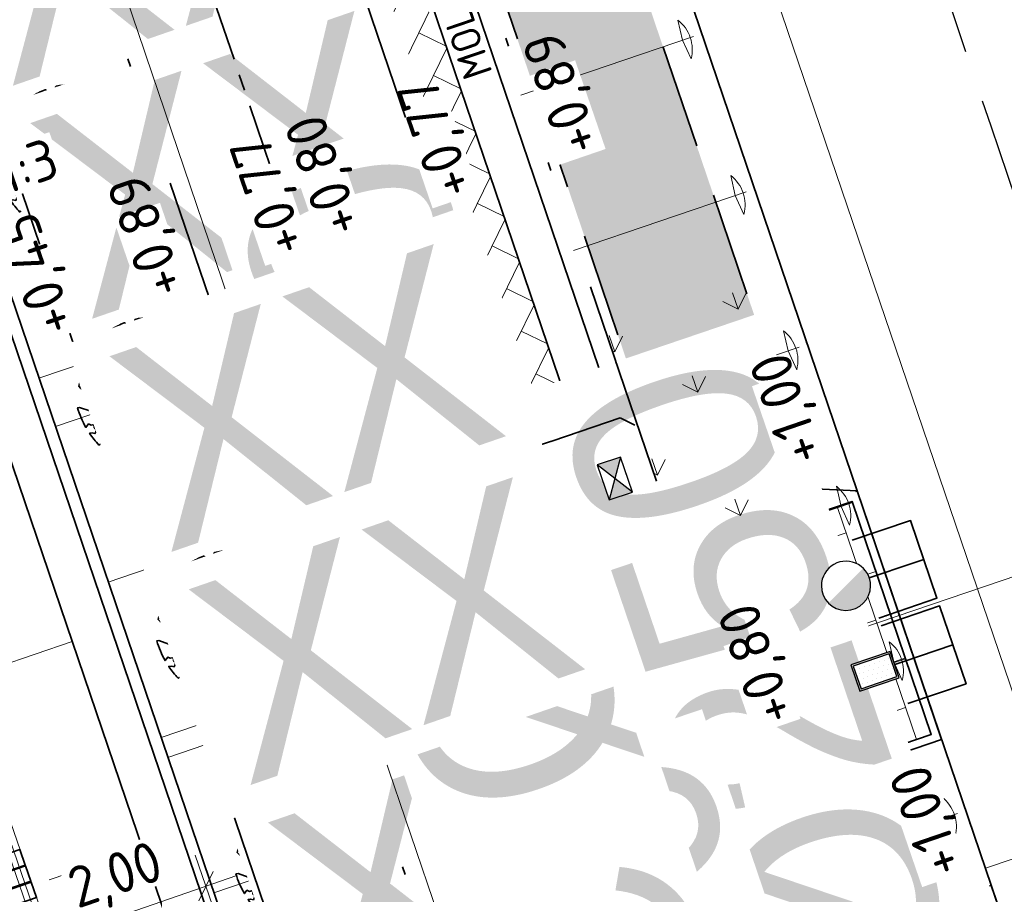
# Model space of a CAD drawing. Header units: metres. Extents: x 264779 to 275389, y 575281 to 580396.
# Tile 67 of 174: x 265280 to 265292, y 577003 to 577014. Entities that reach past the tile are written whole.
import ezdxf
from ezdxf.enums import TextEntityAlignment as Align

# ---------------------------------------------------------------- set-up
doc = ezdxf.new("R2018")
doc.units = ezdxf.units.M
doc.set_wipeout_variables(frame=1)
for name, pattern in [('AM-AS', [16, 10, -2, 2, -2]), ('B-WE-RI-HWA_HUISAANSLUITING_PVC_125-G', [10, 3.25, -0.75, 1.25, -0.75, 1.25, -0.75, 1.25, -0.75]), ('B-WE-RI-HWA_HUISAANSLUITING_PVC_160-G', [20, 6.5, -1.5, 2.5, -1.5, 2.5, -1.5, 2.5, -1.5]), ('B-WE-RI-HWA_PVC_400-G', [10, 4, -1, 1, -1, 3]), ('B-WE-VH-KANTOPSLUITING_OPSLUITBAND_[AFMETINGEN1]-G', [10, 5.5, -0.875, 0, -0.875, 1, -0.875, 0, -0.875]), ('B-WE-VH-KANTOPSLUITING_TROTTOIRBAND_RWS_[AFMETINGEN1]-G', [10, 2.5, -1.5, 0, -1.5, 0, -1.5, 0, -1.5, 0, -1.5]), ('DASHED', [19.05, 12.7, -6.35]), ('HIDDEN', [9.525, 6.35, -3.175])]:
    doc.linetypes.add(name, pattern=pattern)
for name, color, linetype, lineweight, true_color in [('N-BH-KG-GRENS_PERCEEL-G', 160, 'KG-PERCEEL', 18, 0x003fff), ('N-GV-GR-BOOM-S', 7, 'Continuous', 35, 0x00a500), ('N-GV-GR-GRAS_BERMKRUIDENMENGSEL-A', 7, 'Continuous', 18, 0x00a500), ('N-OI-RI-BELUCHTINGSDRAINAGE_PVC_160-G', 3, 'B-WE-RI-DRAINAGE_PVC_160-G', 35, 0x00ff00), ('N-OI-RI-DWA_ERFSCHEIDINGSPUT-S', 20, 'Continuous', 25, 0xff3f00), ('N-OI-RI-DWA_HUISAANSLUITING_PVC_160-G', 20, 'B-WE-RI-DWA_HUISAANSLUITING_PVC_160-G', 35, 0xff3f00), ('N-OI-RI-DWA_PVC_250-G', 20, 'B-WE-RI-DWA_PVC_250-G', 35, 0xff3f00), ('N-OI-RI-HWA_HUISAANSLUITING_PVC_160-G', 150, 'B-WE-RI-HWA_HUISAANSLUITING_PVC_160-G', 35, 0x007fff), ('N-OI-RI-HWA_HULPSTUK-S', 150, 'Continuous', 25, 0x007fff), ('N-OI-RI-HWA_KOLKAANSLUITING_PVC_160-G', 150, 'B-WE-RI-HWA_HUISAANSLUITING_PVC_125-G', 35, 0x007fff), ('N-OI-RI-HWA_PVC_400-G', 150, 'B-WE-RI-HWA_PVC_400-G', 35, 0x007fff), ('N-WE-RI-DWA_AFDEKKAP-G', 20, 'Continuous', 35, 0xff3f00), ('N-WE-RI-HWA_AFDEKKAP-G', 150, 'Continuous', 35, 0x007fff), ('N-WE-RI-HWA_KOLK-S', 150, 'Continuous', 25, 0x007fff), ('N-WE-VH-VERHARDING_STRAATBAKSTEEN_DIKFORMAAT_HALF_PAARS-BRUIN-A', 7, 'Continuous', 18, 0x66332b), ('N-WE-VH-VERHARDING_STRAATBAKSTEEN_DIKFORMAAT_KEPER-ROOD-PAARS-A', 7, 'Continuous', 18, 0xa45729)]:
    doc.layers.add(name, color=color, linetype=linetype, lineweight=lineweight, true_color=true_color)
for name, color, linetype, lineweight in [('N-CO-AM-AS-G', 10, 'AM-AS', 9), ('N-OI-RI-ALGEMEEN-B.O.B.-T25', 7, 'Continuous', 25), ('N-OI-RI-ALGEMEEN-INFORMATIE-T25', 7, 'Continuous', 25), ('N-OI-RI-ALGEMEEN-VERHANG-T25', 7, 'Continuous', 25), ('N-WA-RI-DETAIL1-G', 1, 'HIDDEN', 18), ('N-WE-GK-BESCHOEIING-G', 130, 'B-WE-GK-BESCHOEIING_TYPE_1-G', 35), ('N-WE-GK-BESCHOEIING_ACHTERKANT-G', 130, 'Continuous', 35), ('N-WE-GW-BERM-G', 90, 'Continuous', 35), ('N-WE-GW-TALUD_KRUIN-G', 3, 'Continuous', 35), ('N-WE-GW-TALUD_TEEN-G', 94, 'Continuous', 35), ('N-WE-GW-TALUDARCERING_KORT-G', 90, 'Continuous', 18), ('N-WE-GW-TALUDARCERING_LANG-G', 60, 'Continuous', 13), ('N-WE-GW-WATERGANG_BODEM-G', 44, 'Continuous', 35), ('N-WE-KL-TRACE-A', 7, 'Continuous', 25), ('N-WE-KL-TRACE-G', 7, 'DASHED', 35), ('N-WE-VH-GOOT_SBS-G', 40, 'Continuous', 35), ('N-WE-VH-KANTOPSLUITING_ELEMENT_VERLOOPBAND_110-220x250_190-220x160-G', 40, 'Continuous', 35), ('N-WE-VH-KANTOPSLUITING_INRITBAND_190-220x160-G', 60, 'B-WE-VH-KANTOPSLUITING_GAZONBAND_[AFMETINGEN1]-G', 35), ('N-WE-VH-KANTOPSLUITING_OPSLUITBAND_100x200-G', 60, 'B-WE-VH-KANTOPSLUITING_OPSLUITBAND_[AFMETINGEN1]-G', 35), ('N-WE-VH-KANTOPSLUITING_TROTTOIRBAND_RWS_110-220x250-G', 60, 'B-WE-VH-KANTOPSLUITING_TROTTOIRBAND_RWS_[AFMETINGEN1]-G', 35), ('N-WE-VH-VERHARDING_STRAATBAKSTEEN_DIKFORMAAT_HALF-G', 40, 'Continuous', 35), ('N-WE-VH-VERHARDING_STRAATBAKSTEEN_DIKFORMAAT_KEPER-G', 40, 'Continuous', 35), ('N-XX-AL-HOOGTELABEL-T25-M', 7, 'Continuous', 25), ('N-XX-AL-TOPOGRAFIE-G', 7, 'Continuous', 35), ('T-WE-GR-TOEKOMSTIG-G', 3, 'DASHED', 25), ('X-XX-AL-AANPIJLING-T25', 7, 'Continuous', 25), ('X-XX-AL-T18-1000', 10, 'Continuous', 18)]:
    doc.layers.add(name, color=color, linetype=linetype, lineweight=lineweight)
doc.layers.add('X-XX-AL-HULPLAAG-G', color=6, linetype='Continuous', lineweight=18, plot=False)
doc.styles.add('NLCS-ISO', font='NLCS-ISO.ttf')
doc.styles.add('NLCS-ISO-ANNOTATIVE-T18', font='NLCS-ISO.ttf', dxfattribs={"height": 1.8})
doc.styles.add('NLCS-ISO-ANNOTATIVE-T25', font='NLCS-ISO.ttf', dxfattribs={"height": 2.5})
doc.styles.add('NLCS-ISO-M1000-T25', font='NLCS-ISO.ttf', dxfattribs={"height": 2.5})
doc.styles.get("Standard").update_dxf_attribs({"font": 'arial.ttf'})
doc.linetypes.add('B-WE-GK-BESCHOEIING_TYPE_1-G', pattern='A,7.5,[151,NLCS.shx,S=2,R=0,X=-0.25,Y=0.6],2.5', length=10)
doc.linetypes.add('B-WE-RI-DRAINAGE_PVC_160-G', pattern='A,10.25,-3,[160,NLCS.shx,S=0.25,R=0,X=0,Y=0],-3.5,["o",Standard,S=1,R=0,X=-0.35,Y=-0.35],-3.25', length=20)
doc.linetypes.add('B-WE-RI-DWA_HUISAANSLUITING_PVC_160-G', pattern='A,2.5,-1,[160,NLCS.shx,S=0.25,R=0,X=0,Y=0],-1.5,[160,NLCS.shx,S=0.25,R=0,X=0,Y=0],-1.5,[160,NLCS.shx,S=0.25,R=0,X=0,Y=0],-1,2.5', length=10)
doc.linetypes.add('B-WE-RI-DWA_PVC_250-G', pattern='A,6,-5.5,["O   O   O",NLCS-ISO,S=0.5,R=0,X=-2.5,Y=-0.2],-3.5,5', length=20)
doc.linetypes.add('B-WE-VH-KANTOPSLUITING_GAZONBAND_[AFMETINGEN1]-G', pattern='A,4,-3,[160,NLCS.shx,S=0.25,R=0,X=0,Y=0],-3', length=10)
doc.linetypes.add('KG-PERCEEL', pattern='A,2.75,-1,["P",Standard,S=0.9,R=0,X=-0.5,Y=-0.45],-1,2.75,-1,[5,NLCS.shx,S=0.375,R=0,X=0,Y=0],-1', length=9.5)
doc.dimstyles.new('NLCS-ANNOTATIVE-T25-SCHRAP', dxfattribs={"dimtxt": 2.5, "dimasz": 1.4, "dimexe": 2, "dimexo": 2, "dimgap": 0.7, "dimtad": 1, "dimzin": 0, "dimtxsty": 'NLCS-ISO-ANNOTATIVE-T25', "dimblk": 'OBLIQUE', "dimcen": 2.5, "dimdle": 2, "dimclrd": 256, "dimclre": 256, "dimclrt": 256, "dimadec": 1, "dimazin": 0, "dimtfac": 1, "dimtofl": 0, "dimtmove": 1, "dimatfit": 0, "dimldrblk": 'OBLIQUE', "dimfxl": 2, "dimfxlon": 1, "dimtfillclr": 256, "dimtolj": 1, "dimtzin": 0, "dimlwd": 18, "dimlwe": 18, "dimarcsym": 0})

# ---------------------------------------------------------------- blocks, each defined once
blk = doc.blocks.new('_Oblique')
at = {"color": 0, "linetype": 'ByBlock', "lineweight": -2}
blk.add_line((-0.5, -0.5), (0.5, 0.5), dxfattribs=at)
blk = doc.blocks.new('*D23')
at = {"layer": 'Defpoints', "color": 0, "transparency": 16777216}
for p in [(265282.569, 577002.947), (265286.849, 576990.556), (265284.958, 576989.903)]:
    blk.add_point(p, dxfattribs=at)
at = {"layer": 'X-XX-AL-AANPIJLING-T25', "lineweight": 18, "transparency": 16777216}
for p, q in [((265282.7, 577002.569), (265282.438, 577003.325)), ((265280.301, 577002.163), (265282.947, 577003.077)), ((265280.809, 577001.916), (265280.548, 577002.672))]:
    blk.add_line(p, q, dxfattribs=at)
at = {"layer": 'X-XX-AL-AANPIJLING-T25', "lineweight": 18, "transparency": 16777216, "xscale": 0.28, "yscale": 0.28, "zscale": 0.28}
for p, rotation in [((265282.569, 577002.947), 19.05492901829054), ((265280.679, 577002.294), 199.0549290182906)]:
    blk.add_blockref('_Oblique', p, dxfattribs=dict(at, rotation=rotation))
at = {"layer": 'X-XX-AL-AANPIJLING-T25', "transparency": 16777216, "insert": (265281.48, 577003.036), "char_height": 0.5, "attachment_point": 5, "rotation": 19.0549, "style": 'NLCS-ISO-ANNOTATIVE-T25', "bg_fill": 3, "box_fill_scale": 1.1, "bg_fill_color": 256, "bg_fill_true_color": 13158600, "bg_fill_transparency": 0}
blk.add_mtext('\\A1;2,00', dxfattribs=at)
blk = doc.blocks.new('*U150')
at = {"flags": 128}
blk.add_lwpolyline([(0, 0), (-86.208, 253.694)], dxfattribs=at)
at = {"layer": 'N-OI-RI-ALGEMEEN-B.O.B.-T25', "lineweight": 30, "ltscale": 0.5, "oblique": 30, "flags": 8}
for tag, p in [('+0,00', (-83.667, 244.648)), ('+0,01', (-1.324, 2.334))]:
    blk.add_attdef(tag, text='', height=2.5, rotation=108.76828, dxfattribs=at).set_placement(p, align=Align.BOTTOM_LEFT)
at = {"layer": 'N-OI-RI-ALGEMEEN-INFORMATIE-T25', "lineweight": 30, "ltscale": 0.5, "oblique": 30, "flags": 8}
blk.add_attdef('BETON%%C160', text='', height=2.5, rotation=108.76828, dxfattribs=at).set_placement((-46.491, 146.082), align=Align.BOTTOM_RIGHT)
at = {"layer": 'N-OI-RI-ALGEMEEN-VERHANG-T25', "lineweight": 30, "ltscale": 0.5, "oblique": 30, "flags": 8}
blk.add_attdef('1:1000', text='', height=2.5, rotation=108.76828, dxfattribs=at).set_placement((-46.029, 133.894), align=Align.BOTTOM_LEFT)
blk = doc.blocks.new('*U152')
at = {"flags": 128}
blk.add_lwpolyline([(0, 0), (-59.056, 173.805)], dxfattribs=at)
at = {"layer": 'N-OI-RI-ALGEMEEN-B.O.B.-T25', "lineweight": 30, "ltscale": 0.5, "oblique": 30, "flags": 43}
for tag, p in [('+0,00', (-55.56, 165.083)), ('+0,01', (-0.372, 2.658))]:
    blk.add_attdef(tag, text='', height=2.5, rotation=108.76701, dxfattribs=at).set_placement(p, align=Align.TOP_LEFT)
at = {"layer": 'N-OI-RI-ALGEMEEN-INFORMATIE-T25', "lineweight": 30, "ltscale": 0.5, "oblique": 30, "flags": 43}
blk.add_attdef('BETON%%C160', text='', height=2.5, rotation=108.76701, dxfattribs=at).set_placement((-30.842, 81.523), align=Align.TOP_RIGHT)
at = {"layer": 'N-OI-RI-ALGEMEEN-VERHANG-T25', "lineweight": 30, "ltscale": 0.5, "oblique": 30, "flags": 43}
blk.add_attdef('1:1000', text='', height=2.5, rotation=108.76701, dxfattribs=at).set_placement((-23.958, 72.072), align=Align.TOP_LEFT)
blk = doc.blocks.new('*U97')
blk.add_wipeout([(-1.125, 0.75), (1.125, 0.75), (1.125, -0.75), (-1.125, -0.75)])
h = blk.add_hatch(color=256)
h.dxf.hatch_style = 1
h.paths.add_polyline_path([(0, 0), (-1.125, 0.75), (-1.125, -0.75)])
h.paths.add_polyline_path([(1.125, -0.75), (1.125, 0.75), (0, 0)])
for p, q in [((-1.125, -0.75), (1.125, 0.75)), ((1.125, -0.75), (-1.125, 0.75))]:
    blk.add_line(p, q)
at = {"flags": 128}
blk.add_lwpolyline([(-1.125, -0.75), (1.125, -0.75), (1.125, 0.75), (-1.125, 0.75)], close=True, dxfattribs=at)
blk = doc.blocks.new('*U156')
for p, q in [((-0.5, 0), (0, 0.11)), ((0, 0.11), (-0.5, 0.11)), ((-0.5, 0.11), (-0.5, 0)), ((0, 0), (0, 0.11)), ((-0.5, 0), (0, 0))]:
    blk.add_line(p, q)
blk = doc.blocks.new('*U174')
at = {"ltscale": 0.99999}
blk.add_wipeout([(-1.125, 0.75), (1.125, 0.75), (1.125, -0.75), (-1.125, -0.75)], dxfattribs=at)
h = blk.add_hatch(color=256, dxfattribs=at)
h.paths.add_polyline_path([(1.125, 0.75), (-1.125, 0.75), (-1.125, -0.75), (1.125, -0.75)])
h.paths.add_polyline_path([(1.025, 0.65), (1.025, -0.65), (-1.025, -0.65), (-1.025, 0.65)], flags=16)
h = blk.add_hatch(dxfattribs=at)
h.set_pattern_fill('DOTS', color=256, scale=0.175, style=0)
h.set_pattern_definition([(0, (-0.975, -0.6), (0.138906, 0.277813), [0, -0.277813])])
h.paths.add_polyline_path([(-1.025, -0.65), (1.025, -0.65), (1.025, 0.65), (-1.025, 0.65)])
at = {"ltscale": 0.99999, "flags": 128}
for points in [[(-1.125, -0.75), (1.125, -0.75), (1.125, 0.75), (-1.125, 0.75)], [(-1.025, -0.65), (1.025, -0.65), (1.025, 0.65), (-1.025, 0.65)], [(-1.025, -0.65), (1.025, -0.65), (1.025, 0.65), (-1.025, 0.65)]]:
    blk.add_lwpolyline(points, close=True, dxfattribs=at)
blk = doc.blocks.new('N-SRI-PUT_VWA_KUNSTSTOF-SO')
at = {"ltscale": 0.99999}
blk.add_wipeout([(0, 1.5), (-0.586, 1.381), (-1.164, 0.946), (-1.449, 0.386), (-1.491, -0.164), (-1.403, -0.53), (-1.188, -0.915), (-0.842, -1.242), (-0.334, -1.462), (0.519, -1.407), (0.984, -1.132), (1.38, -0.588), (1.5, 0), (1.294, 0.759), (1.07, 1.051), (0.732, 1.309), (0.399, 1.446)], dxfattribs=at)
h = blk.add_hatch(color=256, dxfattribs=at)
edge = h.paths.add_edge_path()
edge.add_line((1.043, 1.078), (-1.063, -1.058))
edge.add_arc((0, 0), 1.5, 224.85367, 405.95863)
at = {"ltscale": 0.99999, "flags": 128}
blk.add_lwpolyline([(1.5, 0, 1), (-1.5, 0, 1), (1.5, 0)], format="xyb", close=True, dxfattribs=at)
blk = doc.blocks.new('BOOM')
blk.add_lwpolyline([(0.399, 4.344), (0.407, 4.354), (0.414, 4.362), (0.422, 4.369), (0.429, 4.376), (0.436, 4.383), (0.442, 4.39), (0.449, 4.397), (0.456, 4.406), (0.462, 4.416), (0.468, 4.428), (0.473, 4.442), (0.476, 4.459), (0.477, 4.479), (0.475, 4.504), (0.469, 4.533), (0.438, 4.642, -0.52938), (0.488, 4.701, -0.087139), (2.045, 4.264, -0.372341), (2.106, 4.124), (2.17, 3.798), (2.01, 3.638), (1.837, 3.675), (1.629, 3.519), (1.709, 3.321), (1.923, 3.252), (2.5, 3.385), (2.641, 3.307), (2.627, 3.183), (2.496, 3.102), (2.376, 2.712), (2.529, 2.462), (2.921, 3.086, -0.504641), (3.14, 2.895, 0.331948), (3.267, 2.693, 0.282008), (3.681, 2.769), (3.648, 2.752, -0.512156), (3.838, 2.751, -0.16076), (4.697, -0.052), (4.589, -0.156), (4.588, -0.271), (4.483, -0.29), (4.496, -0.404), (4.332, -0.351), (4.282, -0.479), (4.484, -0.613), (4.548, -0.664), (4.659, -0.552, -0.106371), (4.002, -2.407), (3.416, -2.029), (3.308, -2.104), (3.238, -1.793), (3.03, -1.543), (2.788, -1.545), (2.793, -1.835), (2.61, -2.469), (2.637, -2.59), (2.771, -2.609), (3.623, -2.935, -0.236298), (-0.208, -4.622, 0.159625), (-0.32, -4.398, 0.350802), (-0.29, -4.175, -0.504641), (-0.553, -4.05), (-0.489, -3.845), (-0.597, -3.653), (-0.739, -3.667), (-0.76, -3.821), (-0.868, -3.883), (-0.996, -3.785), (-1.106, -3.204), (-1.19, -3.12), (-1.403, -3.126), (-1.462, -3.379), (-1.549, -3.406), (-1.631, -3.617), (-1.847, -3.501, 0.733583), (-1.768, -3.663, -0.861625), (-1.724, -3.806, 0.279978), (-1.884, -4.05), (-1.877, -4.059, -0.827056), (-2.036, -4.225, -0.116774), (-3.828, -2.357), (-3.793, -2.35), (-3.765, -2.342), (-3.742, -2.333), (-3.724, -2.324), (-3.71, -2.313), (-3.7, -2.303), (-3.692, -2.292), (-3.474, -2.014), (-3.469, -2.004), (-3.465, -1.994), (-3.462, -1.985), (-3.459, -1.976), (-3.456, -1.967), (-3.452, -1.957), (-3.449, -1.946), (-3.444, -1.935), (-3.438, -1.923), (-3.431, -1.909), (-3.424, -1.895), (-3.416, -1.881), (-3.408, -1.866), (-3.401, -1.851), (-3.395, -1.836), (-3.389, -1.821), (-3.385, -1.806), (-3.381, -1.792), (-3.38, -1.779), (-3.379, -1.766), (-3.38, -1.755), (-3.382, -1.745), (-3.385, -1.737), (-3.389, -1.731), (-3.395, -1.726), (-3.402, -1.723), (-3.41, -1.722), (-3.419, -1.721), (-3.428, -1.72), (-3.438, -1.719), (-3.449, -1.717), (-3.459, -1.715), (-3.47, -1.711), (-3.481, -1.706), (-3.493, -1.699), (-3.504, -1.692), (-3.516, -1.684), (-3.528, -1.675), (-3.54, -1.665), (-3.552, -1.656), (-3.565, -1.646), (-3.577, -1.635), (-3.59, -1.625), (-3.602, -1.614), (-3.826, -1.87), (-3.837, -1.858), (-3.847, -1.844), (-3.857, -1.83), (-3.865, -1.814), (-3.876, -1.799), (-3.89, -1.786), (-3.911, -1.778), (-3.94, -1.774), (-3.982, -1.778), (-4.037, -1.791), (-4.109, -1.814, -0.040997), (-4.417, -0.947), (-4.257, -0.975), (-4.114, -1.066), (-4.038, -0.997), (-3.947, -0.855), (-4.035, -0.721), (-3.986, -0.523), (-4.167, -0.508), (-4.289, -0.39), (-4.51, -0.535, -0.05814), (-4.599, 0.764), (-4.473, 0.74), (-3.963, 0.336), (-3.743, 0.412), (-2.884, 0.639), (-2.811, 0.922), (-3.143, 1.054), (-3.194, 1.163), (-3.8, 1.46), (-3.813, 1.631), (-4.018, 1.804), (-4.101, 1.973), (-3.961, 2.193), (-3.649, 2.242), (-3.365, 2.427), (-3.362, 2.619), (-3.539, 2.827), (-3.492, 2.915), (-3.562, 3.052, -0.13428), (-1.534, 4.458, -0.541727), (-1.472, 4.41), (-1.482, 4.277), (-1.48, 4.209), (-1.471, 4.156), (-1.456, 4.117), (-1.437, 4.088), (-1.415, 4.066), (-1.393, 4.05), (-1.371, 4.035), (-1.351, 4.019), (-1.333, 4.003), (-1.317, 3.988), (-1.301, 3.973), (-1.287, 3.96), (-1.272, 3.949), (-1.257, 3.942), (-1.242, 3.938), (-1.226, 3.939), (-1.209, 3.943), (-1.192, 3.95), (-1.173, 3.959), (-1.155, 3.969), (-1.136, 3.98), (-1.116, 3.989), (-1.097, 3.997), (-1.077, 4.003), (-1.057, 4.008), (-1.038, 4.011), (-1.019, 4.013), (-1.001, 4.016), (-0.983, 4.019), (-0.966, 4.024), (-0.95, 4.031), (-0.935, 4.04), (-0.922, 4.051), (-0.909, 4.064), (-0.897, 4.079), (-0.888, 3.987), (-0.867, 3.963), (-0.769, 3.797), (-0.563, 3.684), (-0.855, 4.156), (-0.849, 4.171), (-0.845, 4.184), (-0.844, 4.198), (-0.844, 4.212), (-0.848, 4.225), (-0.854, 4.239), (-0.865, 4.253), (-0.878, 4.268), (-0.896, 4.284), (-0.917, 4.303), (-0.941, 4.325), (-0.968, 4.351), (-0.998, 4.383), (-1.03, 4.421), (-1.106, 4.519, -0.543104), (-1.08, 4.593, -0.046766), (-0.216, 4.718, -0.385168), (-0.167, 4.678), (-0.14, 4.501), (-0.127, 4.446), (-0.112, 4.407), (-0.096, 4.382), (-0.079, 4.368), (-0.061, 4.361), (-0.043, 4.358), (-0.025, 4.357), (-0.008, 4.355), (0.009, 4.352), (0.025, 4.348), (0.041, 4.343), (0.056, 4.337), (0.071, 4.33), (0.086, 4.324), (0.1, 4.317), (0.114, 4.31), (0.128, 4.304), (0.141, 4.297), (0.154, 4.29), (0.166, 4.283), (0.177, 4.276), (0.186, 4.268), (0.195, 4.26), (0.202, 4.252), (0.208, 4.243), (0.213, 4.234), (0.218, 4.226), (0.223, 4.219), (0.228, 4.213), (0.233, 4.208), (0.24, 4.205), (0.248, 4.203), (0.256, 4.204), (0.266, 4.207), (0.276, 4.211), (0.287, 4.217), (0.298, 4.225), (0.31, 4.234), (0.321, 4.244), (0.332, 4.256), (0.342, 4.269), (0.353, 4.282), (0.363, 4.295), (0.372, 4.309), (0.381, 4.321), (0.39, 4.333)], format="xyb", close=True)
blk.add_circle((0, 0), 0.138)
at = {"lineweight": 30, "flags": 104}
blk.add_attdef('01', text='', height=1.8, dxfattribs=at).set_placement((-2.447, 3.094), align=Align.TOP_LEFT)

msp = doc.modelspace()

# ---------------------------------------------------------------- hatches: boundary and pattern name
at = {"layer": 'N-GV-GR-GRAS_BERMKRUIDENMENGSEL-A'}
h = msp.add_hatch(dxfattribs=at)
h.set_pattern_fill('AGR-KRUIDEN', color=256, scale=0.5625, pattern_type=2)
h.set_pattern_definition([(109.0885258, (229475.9416, 679377.6165), (-1.011904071, 0.491604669), [0.2109375, -1.380052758]), (64.0885258, (229475.9416, 679377.6165), (-1.011904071, 0.491604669), [0.2109375, -0.9140625]), (154.0885258, (229475.9416, 679377.6165), (-0.491604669, -1.011904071), [0.2109375, -0.9140625])])
h.paths.add_polyline_path([(265289.981, 577002.223), (265289.378, 577003.998), (265291.536, 577004.732), (265292.138, 577002.956)])
at = {"layer": 'N-WE-KL-TRACE-A'}
h = msp.add_hatch(dxfattribs=at)
h.set_pattern_fill('DOTS', color=256, scale=0.5, angle=-0.069)
h.set_pattern_definition([(19.019479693, (53607.36198, 115305.85214), (0.02330677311, 0.175950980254), [0, -0.15875])])
h.paths.add_polyline_path([(265327.755, 576975.274), (265328.284, 576973.732), (265330.649, 576974.544), (265330.811, 576974.071), (265328.447, 576973.259), (265331.026, 576965.75), (265333.39, 576966.562), (265333.553, 576966.089), (265330.715, 576965.115), (265327.282, 576975.112), (265302.25, 576966.515), (265296.331, 576983.937), (265248.543, 576967.444), (265253.844, 576952.084), (265253.371, 576951.921), (265248.07, 576967.281), (265234.364, 576962.551), (265234.2, 576963.023), (265259.96, 576971.913), (265257.072, 576980.279), (265257.545, 576980.442), (265260.432, 576972.076), (265286.9, 576981.211), (265284.013, 576989.577), (265284.486, 576989.74), (265287.373, 576981.374), (265296.17, 576984.41), (265285.353, 577016.246), (265286.915, 577016.777), (265303.28, 576968.613), (265380.151, 576995.012), (265363.785, 577042.669), (265365.346, 577043.205), (265374.891, 577015.41), (265455.352, 577043.041), (265455.888, 577041.481), (265375.427, 577013.849), (265382.777, 576992.446), (265464.49, 577020.508), (265464.652, 577020.035), (265462.288, 577019.223), (265464.867, 577011.713), (265467.231, 577012.525), (265467.393, 577012.052), (265464.556, 577011.078), (265461.815, 577019.06), (265382.94, 576991.973), (265393.03, 576962.587), (265427.338, 576974.369), (265424.627, 576982.267), (265426.188, 576982.803), (265428.899, 576974.905), (265473.51, 576990.225), (265474.05, 576988.666), (265393.566, 576961.027), (265400.927, 576939.596), (265399.367, 576939.06), (265392.005, 576960.491), (265390.587, 576960.004), (265390.051, 576961.564), (265391.47, 576962.051), (265380.687, 576993.452), (265356.28, 576985.07), (265359.713, 576975.073), (265356.876, 576974.099), (265356.713, 576974.571), (265359.078, 576975.383), (265356.499, 576982.893), (265354.134, 576982.081), (265353.972, 576982.554), (265356.336, 576983.366), (265355.807, 576984.907)])
at = {"layer": 'N-WE-VH-VERHARDING_STRAATBAKSTEEN_DIKFORMAAT_HALF_PAARS-BRUIN-A'}
h = msp.add_hatch(dxfattribs=at)
h.set_pattern_fill('AVH-SBS_DIKFORMAAT_HALFST', color=256, scale=28.125, angle=269.6808, pattern_type=2)
h.set_pattern_definition([(288.769330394, (53599.12497, 115330.09073), (0.26629358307, 0.09049469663), []), (18.7693304, (53599.487, 115329.0256), (-0.3619787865, 1.0651743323), [0.28125, -0.28125]), (18.7693304, (53599.5723, 115329.6486), (-0.3619787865, 1.0651743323), [0.28125, -0.28125]), (288.76933039, (53599.4391, 115329.6034), (0.53258716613, 0.18098939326), [0, -0.5625, 0, 0, 0]), (288.76933039, (53599.7054, 115329.6939), (0.53258716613, 0.18098939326), [0, -0.5625, 0, 0, 0])])
h.paths.add_polyline_path([(265290.442, 577007.634), (265288.381, 577006.933), (265289.346, 577004.093), (265291.408, 577004.794)])
at = {"layer": 'N-WE-VH-VERHARDING_STRAATBAKSTEEN_DIKFORMAAT_KEPER-ROOD-PAARS-A'}
h = msp.add_hatch(dxfattribs=at)
h.set_pattern_fill('AVH-SBS_DIKFORMAAT_KEPER', color=256, scale=28.125, angle=224.86, pattern_type=2)
h.set_pattern_definition([(243.94852576, (70089.6388, 116684.78357), (0.1782353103, -0.51914757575), [1.5525, -0.77625]), (153.94852576, (70090.68486, 116684.2722), (0.1782353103, -0.51914757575), [1.5525, -0.77625]), (243.94852576, (70089.387, 116683.8266), (0.1782353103, -0.51914757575), [0, -2.32875]), (243.94852576, (70090.0766, 116684.35354), (0.1782353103, -0.51914757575), [0, -2.32875])])
h.paths.add_polyline_path([(265281.278, 577016.272), (265284.285, 577007.424), (265287.123, 577008.398), (265284.115, 577017.247)])

# ---------------------------------------------------------------- linework, layer by layer
at = {"layer": 'N-BH-KG-GRENS_PERCEEL-G'}
msp.add_lwpolyline([(265323.613, 577003.842), (265320.579, 577012.792), (265292.068, 577003.165), (265295.108, 576994.217)], close=True, dxfattribs=at)
at = {"layer": 'N-CO-AM-AS-G'}
msp.add_lwpolyline([(265282.697, 577016.76), (265292.725, 576987.254)], dxfattribs=at)
at = {"layer": 'N-OI-RI-DWA_HUISAANSLUITING_PVC_160-G', "flags": 128}
for points in [[(265291.316, 577006.928), (265290.519, 577006.657)], [(265290.22, 577006.555), (265287.295, 577005.561)]]:
    msp.add_lwpolyline(points, dxfattribs=at)
at = {"layer": 'N-OI-RI-HWA_HUISAANSLUITING_PVC_160-G', "flags": 128}
for points in [[(265290.872, 577005.615), (265291.67, 577005.886)], [(265285.991, 577003.957), (265290.574, 577005.514)]]:
    msp.add_lwpolyline(points, dxfattribs=at)
at = {"layer": 'N-WA-RI-DETAIL1-G', "ltscale": 0.35, "flags": 128}
for points in [[(265286.898, 576990.414), (265289.733, 576991.393), (265278.666, 577023.959), (265275.825, 577022.996)], [(265280.023, 577003.752), (265281.331, 576999.972), (265281.397, 576999.995), (265280.089, 577003.775)]]:
    msp.add_lwpolyline(points, close=True, dxfattribs=at)
for points in [[(265279.449, 577012.333), (265287.97, 577015.229)], [(265280.092, 577010.439), (265288.614, 577013.335)], [(265280.736, 577008.545), (265289.257, 577011.441)], [(265281.379, 577006.652), (265289.901, 577009.548)], [(265282.023, 577004.758), (265290.544, 577007.654)], [(265282.667, 577002.864), (265291.188, 577005.76)], [(265283.31, 577000.971), (265291.831, 577003.867)]]:
    msp.add_lwpolyline(points, dxfattribs=at)
for points in [[(265288.481, 577013.026), (265288.377, 577013.254), (265288.32, 577013.499, -0.3)], [(265289.125, 577011.132), (265289.02, 577011.361), (265288.964, 577011.606, -0.3)], [(265289.768, 577009.239), (265289.664, 577009.467), (265289.607, 577009.712, -0.3)], [(265290.412, 577007.345), (265290.308, 577007.574), (265290.251, 577007.818, -0.3)], [(265291.055, 577005.451), (265290.951, 577005.68), (265290.894, 577005.925, -0.3)], [(265291.699, 577003.558), (265291.595, 577003.786), (265291.538, 577004.031, -0.3)]]:
    msp.add_lwpolyline(points, format="xyb", close=True, dxfattribs=at)
at = {"layer": 'N-WE-GK-BESCHOEIING-G', "ltscale": 0.6, "flags": 128}
msp.add_lwpolyline([(265302.383, 577032.078), (265284.301, 577026.026), (265275.634, 577023.09), (265286.708, 576990.507), (265284.958, 576989.903)], dxfattribs=at)
at = {"layer": 'N-WE-GK-BESCHOEIING_ACHTERKANT-G', "flags": 128}
msp.add_lwpolyline([(265284.958, 576989.903), (265285.007, 576989.761), (265286.898, 576990.414), (265275.825, 577022.996), (265284.349, 577025.883), (265302.43, 577031.936), (265302.383, 577032.078)], dxfattribs=at)
at = {"layer": 'N-WE-GW-BERM-G', "flags": 128}
for points in [[(265329.192, 576978.041), (265303.592, 576969.249), (265285.314, 577023.043)], [(265290.505, 577007.761), (265288.059, 577007.88)]]:
    msp.add_lwpolyline(points, dxfattribs=at)
at = {"layer": 'N-WE-GW-TALUD_KRUIN-G', "ltscale": 0.99999, "flags": 128}
msp.add_lwpolyline([(265286.032, 576987.1), (265288.471, 576989.761), (265278.002, 577020.566), (265285.306, 577023.04), (265303.376, 577029.089), (265311.031, 577031.61), (265329.191, 576978.046), (265329.438, 576977.316)], dxfattribs=at)
at = {"layer": 'N-WE-GW-TALUD_TEEN-G', "ltscale": 0.99999}
msp.add_lwpolyline([(265275.825, 577022.996), (265286.898, 576990.414), (265285.215, 576989.833)], dxfattribs=at)
at = {"layer": 'N-WE-GW-TALUDARCERING_KORT-G'}
for p, q in [((265280.962, 577011.857), (265280.356, 577011.651)), ((265282.532, 577007.236), (265281.926, 577007.03)), ((265281.795, 577003.408), (265280.659, 577003.022))]:
    msp.add_line(p, q, dxfattribs=at)
at = {"layer": 'N-WE-GW-TALUDARCERING_LANG-G'}
for p, q in [((265281.747, 577009.547), (265280.535, 577009.135)), ((265280.939, 577005.927), (265278.667, 577005.154)), ((265283.317, 577004.926), (265282.105, 577004.514))]:
    msp.add_line(p, q, dxfattribs=at)
at = {"layer": 'N-WE-GW-WATERGANG_BODEM-G', "flags": 128}
msp.add_lwpolyline([(265275.686, 577023.636), (265275, 577023.403), (265275.804, 577021.036), (265286.074, 576990.817), (265286.074, 576990.817), (265284.795, 576990.375), (265284.958, 576989.903), (265286.708, 576990.507), (265275.634, 577023.09), (265284.301, 577026.026), (265302.383, 577032.078), (265301.753, 577032.394), (265284.142, 577026.499), (265284.071, 577026.475)], dxfattribs=at)
at = {"layer": 'N-WE-KL-TRACE-G', "ltscale": 0.1}
msp.add_lwpolyline([(265260.432, 576972.076), (265286.9, 576981.211), (265284.013, 576989.577), (265284.486, 576989.74), (265287.373, 576981.374), (265296.17, 576984.41), (265285.353, 577016.246), (265286.915, 577016.777), (265286.915, 577016.777), (265303.28, 576968.613), (265380.151, 576995.012)], dxfattribs=at)
at = {"layer": 'N-WE-RI-DWA_AFDEKKAP-G', "flags": 128}
msp.add_lwpolyline([(265290.767, 577006.213), (265291.477, 577006.454), (265291.155, 577007.401), (265290.445, 577007.16)], dxfattribs=at)
at = {"layer": 'N-WE-RI-HWA_AFDEKKAP-G', "flags": 128}
msp.add_lwpolyline([(265291.121, 577005.171), (265291.831, 577005.413), (265291.509, 577006.36), (265290.799, 577006.118)], dxfattribs=at)
at = {"layer": 'N-WE-VH-GOOT_SBS-G', "flags": 128}
msp.add_lwpolyline([(265233.722, 576939.887), (265241.289, 576942.485), (265234.902, 576960.991), (265287.107, 576979.008, 0.412828), (265290.83, 576986.61), (265280.644, 577016.584), (265284.427, 577017.883), (265301.063, 576968.93, 0.415155), (265308.693, 576965.186), (265331.208, 576972.918), (265331.37, 576972.445), (265308.855, 576964.713, -0.415155), (265300.59, 576968.769), (265284.115, 577017.247), (265281.278, 577016.272), (265291.304, 576986.771, -0.412828), (265287.27, 576978.535), (265235.538, 576960.681), (265241.925, 576942.175), (265241.452, 576942.012), (265233.885, 576939.414)], format="xyb", close=True, dxfattribs=at)
at = {"layer": 'N-WE-VH-KANTOPSLUITING_INRITBAND_190-220x160-G', "flags": 128}
msp.add_lwpolyline([(265290.979, 576999.288), (265288.381, 577006.933)], dxfattribs=at)
at = {"layer": 'N-WE-VH-KANTOPSLUITING_OPSLUITBAND_100x200-G', "flags": 128}
for points in [[(265289.378, 577003.998), (265291.534, 577004.731), (265290.506, 577007.761), (265288.349, 577007.028)], [(265291.011, 576999.193), (265293.167, 576999.926), (265292.138, 577002.956), (265289.981, 577002.223)]]:
    msp.add_lwpolyline(points, dxfattribs=at)
at = {"layer": 'N-WE-VH-VERHARDING_STRAATBAKSTEEN_DIKFORMAAT_HALF-G', "flags": 128}
msp.add_lwpolyline([(265288.381, 577006.933), (265290.442, 577007.634), (265291.408, 577004.794), (265289.346, 577004.093)], dxfattribs=at)
at = {"layer": 'N-XX-AL-TOPOGRAFIE-G', "flags": 128}
for points in [[(265278.885, 577002.903), (265278.95, 577002.714), (265280.368, 577003.203), (265280.303, 577003.392)], [(265278.954, 577002.704), (265279.019, 577002.515), (265280.437, 577003.005), (265280.372, 577003.194)], [(265279.022, 577002.506), (265279.087, 577002.317), (265280.505, 577002.806), (265280.44, 577002.995)]]:
    msp.add_lwpolyline(points, close=True, dxfattribs=at)
at = {"layer": 'T-WE-GR-TOEKOMSTIG-G', "ltscale": 0.1, "flags": 128}
msp.add_lwpolyline([(265293.244, 577008.919), (265303.799, 577012.482), (265302.687, 577015.775), (265301.575, 577019.067), (265291.021, 577015.503), (265292.132, 577012.211)], close=True, dxfattribs=at)
at = {"layer": 'X-XX-AL-HULPLAAG-G', "flags": 128}
for points in [[(265279.56, 577000.946), (265277.603, 577006.618), (265272.877, 577004.987), (265272.681, 577005.554), (265277.407, 577007.185), (265275.45, 577012.857), (265270.723, 577011.226), (265270.528, 577011.793), (265275.254, 577013.424), (265273.297, 577019.096), (265268.57, 577017.465), (265268.374, 577018.032), (265273.101, 577019.663), (265271.143, 577025.335), (265263.581, 577022.725), (265263.092, 577024.143), (265272.072, 577027.242), (265284.306, 576991.794)], [(265300.964, 577009.625), (265288.863, 577005.513)]]:
    msp.add_lwpolyline(points, dxfattribs=at)

# ---------------------------------------------------------------- block references
at = {"layer": 'N-GV-GR-BOOM-S'}
ref = msp.add_blockref('BOOM', (265283.855, 577003.251), dxfattribs=dict(at, xscale=0.2, yscale=0.2, zscale=0.2, rotation=19.08852576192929))
lines = msp.add_mtext('XX', dxfattribs={"layer": '0', "insert": (265283.19, 577003.675), "char_height": 2.5, "attachment_point": 1, "rotation": 19.0885, "bg_fill": 3, "box_fill_scale": 1.125, "bg_fill_color": 256, "bg_fill_transparency": 0})
ref.add_attrib('01', '', (265283.19, 577003.675)).embed_mtext(lines)
at = {"layer": 'N-WE-VH-KANTOPSLUITING_ELEMENT_VERLOOPBAND_110-220x250_190-220x160-G', "xscale": -2, "yscale": 2, "zscale": 2, "rotation": 288.7693304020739}
msp.add_blockref('*U156', (265287.851, 577007.809), dxfattribs=at)

# ---------------------------------------------------------------- next in the draw order: texts
at = {"layer": 'X-XX-AL-T18-1000', "char_height": 0.36, "width": 4.0716, "attachment_point": 5, "style": 'NLCS-ISO-ANNOTATIVE-T18', "bg_fill": 3, "box_fill_scale": 1.1, "bg_fill_color": 256, "bg_fill_transparency": 0}
for insert, rotation in [((265285.239, 577014.724), 108.8085), ((265282.284, 577012.531), 108.7302)]:
    msp.add_mtext('MOLGOOT 7 STREK', dxfattribs=dict(at, insert=insert, rotation=rotation))

# ---------------------------------------------------------------- next in the draw order: linework, layer by layer
at = {"layer": 'N-BH-KG-GRENS_PERCEEL-G'}
msp.add_lwpolyline([(265292.068, 577003.165), (265284.349, 577025.883), (265302.43, 577031.936), (265312.917, 577035.39), (265320.579, 577012.792)], close=True, dxfattribs=at)
at = {"layer": 'N-WE-VH-VERHARDING_STRAATBAKSTEEN_DIKFORMAAT_KEPER-G', "flags": 128}
msp.add_lwpolyline([(265284.115, 577017.247), (265281.278, 577016.272), (265291.304, 576986.771, -0.412828), (265287.27, 576978.535), (265235.538, 576960.681), (265241.925, 576942.175), (265252.33, 576945.743, -0.414208), (265244.065, 576949.767), (265243.543, 576951.279, -0.414214), (265247.567, 576959.544), (265287.402, 576973.292, -0.415601), (265295.677, 576969.239), (265296.19, 576967.723, -0.412833), (265292.156, 576959.487), (265290.919, 576959.06), (265292.663, 576953.983), (265295.361, 576946.31, -0.415015), (265300.322, 576956.495), (265300.159, 576956.968), (265332.832, 576968.189), (265331.37, 576972.445), (265308.855, 576964.713, -0.415155), (265300.59, 576968.769)], format="xyb", close=True, dxfattribs=at)

# ---------------------------------------------------------------- next in the draw order: block references
at = {"layer": 'N-GV-GR-BOOM-S'}
ref = msp.add_blockref('BOOM', (265279.994, 577014.613), dxfattribs=dict(at, xscale=0.2, yscale=0.2, zscale=0.2, rotation=19.08852576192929))
lines = msp.add_mtext('XX', dxfattribs={"layer": '0', "insert": (265279.329, 577015.037), "char_height": 2.5, "attachment_point": 1, "rotation": 19.0885, "bg_fill": 3, "box_fill_scale": 1.125, "bg_fill_color": 256, "bg_fill_transparency": 0})
ref.add_attrib('01', '', (265279.329, 577015.037)).embed_mtext(lines)
ref = msp.add_blockref('BOOM', (265280.959, 577011.772), dxfattribs=dict(at, xscale=0.2, yscale=0.2, zscale=0.2, rotation=19.08852576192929))
lines = msp.add_mtext('XX', dxfattribs={"layer": '0', "insert": (265280.294, 577012.197), "char_height": 2.5, "attachment_point": 1, "rotation": 19.0885, "bg_fill": 3, "box_fill_scale": 1.125, "bg_fill_color": 256, "bg_fill_transparency": 0})
ref.add_attrib('01', '', (265280.294, 577012.197)).embed_mtext(lines)
at = {"layer": 'N-OI-RI-DWA_PVC_250-G'}
ref = msp.add_blockref('*U150', (265301.259, 576964.47), dxfattribs=dict(at, xscale=0.2, yscale=0.2, zscale=0.2))
lines = msp.add_mtext('PVC %%C250', dxfattribs={"layer": 'N-OI-RI-ALGEMEEN-INFORMATIE-T25', "ltscale": 0.5, "insert": (265291.961, 576993.686), "char_height": 2.5, "attachment_point": 1, "rotation": 108.7683, "bg_fill": 3, "box_fill_scale": 1.1, "bg_fill_color": 256, "bg_fill_transparency": 0})
ref.add_attrib('BETON%%C160', '', (265291.961, 576993.686)).embed_mtext(lines)
at = {"layer": 'N-OI-RI-HWA_PVC_400-G'}
ref = msp.add_blockref('*U152', (265294.172, 576979.884), dxfattribs=dict(at, xscale=0.2, yscale=0.2, zscale=0.2))
lines = msp.add_mtext('1:1000', dxfattribs={"layer": 'N-OI-RI-ALGEMEEN-VERHANG-T25', "ltscale": 0.5, "insert": (265289.38, 576994.299), "char_height": 2.5, "attachment_point": 1, "rotation": 108.767, "bg_fill": 3, "box_fill_scale": 1.1, "bg_fill_color": 256, "bg_fill_transparency": 0})
ref.add_attrib('1:1000', '', (265289.38, 576994.299)).embed_mtext(lines)
lines = msp.add_mtext('PVC %%C400', dxfattribs={"layer": 'N-OI-RI-ALGEMEEN-INFORMATIE-T25', "ltscale": 0.5, "insert": (265288.003, 576996.189), "char_height": 2.5, "attachment_point": 1, "rotation": 108.767, "bg_fill": 3, "box_fill_scale": 1.1, "bg_fill_color": 256, "bg_fill_transparency": 0})
ref.add_attrib('BETON%%C160', '', (265288.003, 576996.189)).embed_mtext(lines)

# ---------------------------------------------------------------- next in the draw order: block references
at = {"layer": 'N-OI-RI-DWA_ERFSCHEIDINGSPUT-S', "xscale": 0.2, "yscale": 0.2, "zscale": 0.2, "rotation": 359.676792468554}
msp.add_blockref('N-SRI-PUT_VWA_KUNSTSTOF-SO', (265290.369, 577006.606), dxfattribs=at)
at = {"layer": 'N-OI-RI-HWA_HULPSTUK-S', "xscale": 0.2250000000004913, "yscale": 0.2250000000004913, "zscale": 0.2250000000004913, "rotation": 18.7653182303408}
msp.add_blockref('*U174', (265290.723, 577005.564), dxfattribs=at)
at = {"layer": 'N-WE-RI-HWA_KOLK-S', "yscale": 0.2, "zscale": 0.2}
for p, xscale, rotation in [((265287.551, 577007.913), 0.2, 108.7646926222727), ((265284.238, 577006.787), -0.2, 288.7693303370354)]:
    msp.add_blockref('*U97', p, dxfattribs=dict(at, xscale=xscale, rotation=rotation))

# ---------------------------------------------------------------- next in the draw order: hatches: boundary and pattern name
at = {"layer": 'N-GV-GR-GRAS_BERMKRUIDENMENGSEL-A'}
h = msp.add_hatch(dxfattribs=at)
h.set_pattern_fill('AGR-KRUIDEN', color=256, scale=0.5625, pattern_type=2)
h.set_pattern_definition([(109.0885258, (229473.9467, 679383.4868), (-1.011904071, 0.491604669), [0.2109375, -1.380052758]), (64.0885258, (229473.9467, 679383.4868), (-1.011904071, 0.491604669), [0.2109375, -0.9140625]), (154.0885258, (229473.9467, 679383.4868), (-0.491604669, -1.011904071), [0.2109375, -0.9140625])])
h.paths.add_polyline_path([(265288.349, 577007.028), (265287.383, 577009.869), (265289.541, 577010.602), (265290.505, 577007.761)])

# ---------------------------------------------------------------- next in the draw order: linework, layer by layer
at = {"layer": 'N-OI-RI-BELUCHTINGSDRAINAGE_PVC_160-G', "flags": 128}
msp.add_lwpolyline([(265276.86, 577021.596), (265287.478, 576990.351)], dxfattribs=at)
at = {"layer": 'N-OI-RI-HWA_KOLKAANSLUITING_PVC_160-G', "flags": 128}
for points in [[(265284.729, 577007.672), (265287.617, 577008.653), (265287.807, 577008.56), (265287.929, 577008.2), (265287.836, 577008.009), (265287.693, 577007.961)], [(265284.729, 577007.672), (265283.735, 577007.334), (265283.641, 577007.144), (265283.763, 577006.784), (265283.954, 577006.69), (265284.096, 577006.739)]]:
    msp.add_lwpolyline(points, dxfattribs=at)
at = {"layer": 'N-WE-VH-KANTOPSLUITING_TROTTOIRBAND_RWS_110-220x250-G', "ltscale": 0.99999, "flags": 128}
msp.add_lwpolyline([(265288.059, 577007.88), (265284.565, 577018.162), (265280.365, 577016.72), (265290.622, 576986.539, -0.325741), (265288.595, 576980.039), (265287.378, 576983.566)], format="xyb", dxfattribs=at)
at = {"layer": 'X-XX-AL-HULPLAAG-G'}
msp.add_line((265280.644, 577016.584), (265290.83, 576986.61), dxfattribs=at)

# ---------------------------------------------------------------- next in the draw order: block references
at = {"layer": 'N-GV-GR-BOOM-S'}
ref = msp.add_blockref('BOOM', (265281.924, 577008.932), dxfattribs=dict(at, xscale=0.2, yscale=0.2, zscale=0.2, rotation=19.08852576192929))
lines = msp.add_mtext('XX', dxfattribs={"layer": '0', "insert": (265281.26, 577009.356), "char_height": 2.5, "attachment_point": 1, "rotation": 19.0885, "bg_fill": 3, "box_fill_scale": 1.125, "bg_fill_color": 256, "bg_fill_transparency": 0})
ref.add_attrib('01', '', (265281.26, 577009.356)).embed_mtext(lines)
ref = msp.add_blockref('BOOM', (265282.89, 577006.091), dxfattribs=dict(at, xscale=0.2, yscale=0.2, zscale=0.2, rotation=19.08852576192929))
lines = msp.add_mtext('XX', dxfattribs={"layer": '0', "insert": (265282.225, 577006.516), "char_height": 2.5, "attachment_point": 1, "rotation": 19.0885, "bg_fill": 3, "box_fill_scale": 1.125, "bg_fill_color": 256, "bg_fill_transparency": 0})
ref.add_attrib('01', '', (265282.225, 577006.516)).embed_mtext(lines)

# ---------------------------------------------------------------- next in the draw order: texts
at = {"layer": 'N-XX-AL-HOOGTELABEL-T25-M', "char_height": 0.5, "attachment_point": 1, "style": 'NLCS-ISO-M1000-T25', "bg_fill": 3, "box_fill_scale": 1.1, "bg_fill_color": 256, "bg_fill_transparency": 0}
for s, insert, width, rotation in [('+0,80', (265284, 577010.807), 1.04288, 108.9534), ('1:3', (265279.964, 577011.841), 0.7048, 18.9534), ('+0,89', (265281.844, 577010.06), 1.04288, 108.9534), ('+0,45', (265280.506, 577009.597), 1.04288, 108.9534)]:
    msp.add_mtext(s, dxfattribs=dict(at, insert=insert, width=width, rotation=rotation))

# ---------------------------------------------------------------- next in the draw order: dimensions: what is measured, and where the dimension line sits
at = {"layer": 'X-XX-AL-AANPIJLING-T25'}
dim = msp.add_linear_dim(base=(265282.569, 577002.947), p1=(265284.958, 576989.903), p2=(265286.849, 576990.556), angle=199.0549, dimstyle='NLCS-ANNOTATIVE-T25-SCHRAP', override={"dimtfill": 1}, dxfattribs=at)
dim.commit()
dim.dimension.update_dxf_attribs({"geometry": '*D23', "text_midpoint": (265281.48, 577003.036)})

# ---------------------------------------------------------------- next in the draw order: linework, layer by layer
at = {"layer": 'X-XX-AL-HULPLAAG-G'}
msp.add_line((265285.699, 577025.018), (265296.157, 576994.247), dxfattribs=at)

# ---------------------------------------------------------------- next in the draw order: texts
at = {"layer": 'N-XX-AL-HOOGTELABEL-T25-M', "insert": (265283.323, 577010.567), "char_height": 0.5, "width": 1.04288, "attachment_point": 1, "rotation": 108.9534, "style": 'NLCS-ISO-M1000-T25', "bg_fill": 3, "box_fill_scale": 1.1, "bg_fill_color": 256, "bg_fill_transparency": 0}
msp.add_mtext('+0,77', dxfattribs=at)

# ---------------------------------------------------------------- next in the draw order: texts
at = {"layer": 'N-XX-AL-HOOGTELABEL-T25-M', "char_height": 0.5, "width": 1.04288, "attachment_point": 1, "rotation": 108.9534, "style": 'NLCS-ISO-M1000-T25', "bg_fill": 3, "box_fill_scale": 1.1, "bg_fill_color": 256, "bg_fill_transparency": 0}
for s, insert in [('+0,89', (265286.903, 577011.797)), ('+0,77', (265285.363, 577011.268)), ('+1,00', (265289.625, 577008.021)), ('+0,80', (265289.279, 577004.854)), ('+1,00', (265291.328, 577002.998))]:
    msp.add_mtext(s, dxfattribs=dict(at, insert=insert))

doc.saveas('drawing.dxf')
